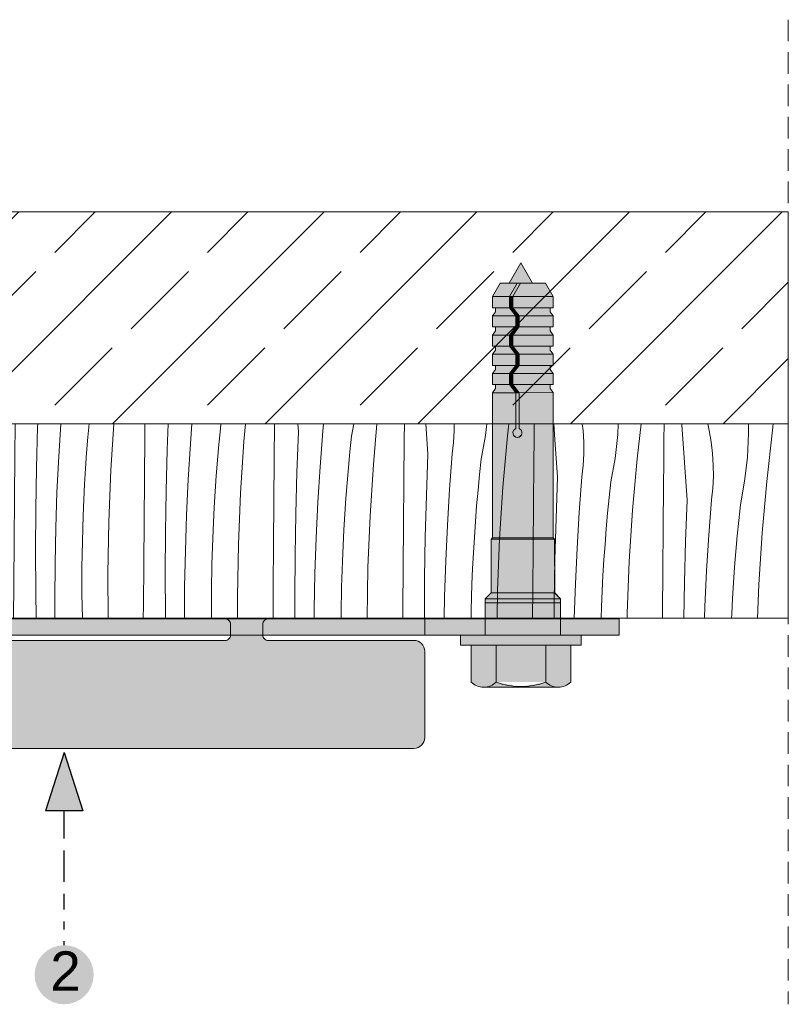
# Model space of a CAD drawing. Header units: millimetres. Extents: x -7814 to 55813, y 465 to 25965.
# Tile 86 of 112: x 48258 to 48970, y 17603 to 18515. Entities that reach past the tile are written whole.
import ezdxf

# ---------------------------------------------------------------- set-up
doc = ezdxf.new("R2010")
doc.units = ezdxf.units.MM
doc.linetypes.add('Hidden Line', pattern=[30, 20, -10])
for name, color, linetype, lineweight in [('2D - Ogolne2', 251, 'Continuous', 15), ('2D - Ogolne5', 161, 'Continuous', 25), ('2D Drafting - General102', 254, 'Continuous', 13), ('2D Drafting - General121', 255, 'Continuous', 0), ('2D Drafting - General2', 251, 'Continuous', 15), ('2D Drafting - General5', 161, 'Continuous', 25), ('2D Drafting - General81', 251, 'Continuous', 20), ('Opisy - Tekst121', 255, 'Continuous', 0)]:
    doc.layers.add(name, color=color, linetype=linetype, lineweight=lineweight)
doc.styles.add('GENERATED_STYLE_5', font='arial.ttf')

# ---------------------------------------------------------------- blocks, each defined once
blk = doc.blocks.new('*X6')
at = {"layer": '2D Drafting - General81', "linetype": 'Continuous'}
for p, q in [((-50723.04, 70369.03), (-50722.94, 70375.19)), ((-50699.05, 70363.63), (-50698.85, 70375.19)), ((-50665.88, 70372.74), (-50665.86, 70375.19)), ((-50645.94, 70363.69), (-50645.87, 70375.19)), ((-50627.92, 70351.58), (-50627.44, 70375.19)), ((-50602.6, 70372), (-50602.51, 70375.19)), ((-50578.99, 70342.45), (-50578.42, 70375.19)), ((-50545.81, 70351.56), (-50545.62, 70375.19)), ((-50525.88, 70342.52), (-50525.68, 70375.19)), ((-50507.18, 70363.45), (-50506.79, 70375.19)), ((-50482.54, 70350.83), (-50481.81, 70374.97)), ((-50481.81, 70374.97), (-50481.8, 70375.19)), ((-50458.09, 70369.09), (-50457.84, 70375.19)), ((-50425.43, 70369.74), (-50425.39, 70375.19)), ((-50405.57, 70359.5), (-50405.31, 70375.19)), ((-50387.11, 70342.27), (-50386, 70375.19)), ((-50361.13, 70368.29), (-50360.77, 70375.19)), ((-50338.02, 70347.92), (-50336.9, 70375.19)), ((-50305.36, 70348.57), (-50305.14, 70375.19)), ((-50285.51, 70338.33), (-50284.89, 70375.19)), ((-50265.93, 70354.13), (-50264.93, 70375.19)), ((-50240.32, 70361.61), (-50239.5, 70375.19)), ((-50217.95, 70326.75), (-50215.99, 70374.53)), ((-50215.99, 70374.53), (-50215.95, 70375.19)), ((-50184.97, 70366.74), (-50184.9, 70375.19)), ((-50164.8, 70355.31), (-50164.26, 70375.19)), ((-50144.3, 70365.97), (-50143.73, 70375.19)), ((-50118.37, 70369.4), (-50117.91, 70375.19)), ((-50095.92, 70353.36), (-50094.51, 70375.19)), ((-50064.9, 70345.57), (-50064.65, 70375.19)), ((-50043.7, 70372.28), (-50043.59, 70375.19)), ((-50024.23, 70344.8), (-50022.37, 70375.19)), ((-49997.17, 70362.69), (-49996.07, 70375.19)), ((-49975.86, 70332.19), (-49973.08, 70375.19)), ((-49944.49, 70363.74), (-49944.39, 70375.19)), ((-49923.63, 70351.11), (-49922.72, 70375.19)), ((-49902.15, 70356.61), (-49900.76, 70375.19)), ((-49874.43, 70370.41), (-49873.93, 70375.19)), ((-49852.7, 70358.73), (-49851.25, 70375.19)), ((-49824.43, 70342.57), (-49824.13, 70375.19)), ((-49802.12, 70368.07), (-49802.65, 70375.19)), ((-49779.62, 70368.39), (-49778.86, 70375.19)), ((-49752.84, 70363.67), (-49750.75, 70375.19)), ((-49732.64, 70337.56), (-49729.31, 70375.19)), ((-49704.01, 70360.74), (-49703.86, 70375.19)), ((-49682.05, 70346.9), (-49684.16, 70375.19)), ((-49657.79, 70368.59), (-49657.81, 70375.19)), ((-49628.81, 70364.32), (-49627.56, 70375.19)), ((-49608.36, 70364.02), (-49607.11, 70375.19)), ((-49583.73, 70360.46), (-49583.56, 70375.19)), ((-49564.58, 70360.54), (-49565.55, 70375.19)), ((-49538.4, 70368.85), (-49539.14, 70375.19)), ((-49506.21, 70365.19), (-49505.71, 70375.19)), ((-49488.29, 70342.85), (-49484.66, 70375.19)), ((-49463.42, 70360.19), (-49463.22, 70375.19)), ((-49446.82, 70374.21), (-49446.87, 70375.19)), ((-49444.51, 70339.37), (-49446.82, 70374.21)), ((-49421.43, 70368.9), (-49422.91, 70375.19)), ((-49385.04, 70366.17), (-49385.18, 70375.19)), ((-49362.89, 70369.2), (-49362.19, 70375.19)), ((-50723.04, 70344.88), (-50723.04, 70369.03)), ((-50666.17, 70333.39), (-50665.88, 70372.74)), ((-50602.97, 70347.86), (-50602.6, 70372)), ((-50458.92, 70321.28), (-50458.09, 70369.09)), ((-50425.74, 70330.39), (-50425.43, 70369.74)), ((-50361.74, 70353.8), (-50361.13, 70368.29)), ((-50185.29, 70327.4), (-50184.97, 70366.74)), ((-50145.86, 70332.96), (-50144.3, 70365.97)), ((-50119.37, 70354.92), (-50118.37, 70369.4)), ((-50044.74, 70334.14), (-50043.7, 70372.28)), ((-49875.83, 70355.97), (-49874.43, 70370.41)), ((-49803.56, 70329.94), (-49802.12, 70368.07)), ((-49782.08, 70335.44), (-49779.62, 70368.39)), ((-49658.37, 70357.88), (-49657.79, 70368.59)), ((-49537.75, 70358.15), (-49538.4, 70368.85)), ((-49508.74, 70343.15), (-49506.21, 70365.19)), ((-49419.58, 70358.33), (-49421.43, 70368.9)), ((-49386.14, 70344.01), (-49385.04, 70366.17)), ((-49368.22, 70321.68), (-49362.89, 70369.2)), ((-50698.76, 70315.81), (-50699.05, 70363.63)), ((-50645.77, 70325.53), (-50645.94, 70363.69)), ((-50507.85, 70330.41), (-50507.18, 70363.45)), ((-50405.81, 70321.34), (-50405.57, 70359.5)), ((-50241.06, 70347.12), (-50240.32, 70361.61)), ((-49998.3, 70348.23), (-49997.17, 70362.69)), ((-49944.83, 70324.4), (-49944.49, 70363.74)), ((-49904.16, 70323.63), (-49902.15, 70356.61)), ((-49877.1, 70341.52), (-49875.83, 70355.97)), ((-49855.79, 70311.02), (-49852.7, 70358.73)), ((-49754.37, 70349.24), (-49752.84, 70363.67)), ((-49704.36, 70321.4), (-49704.01, 70360.74)), ((-49659.55, 70347.22), (-49658.37, 70357.88)), ((-49632.77, 70342.5), (-49628.81, 70364.32)), ((-49612.57, 70316.39), (-49608.36, 70364.02)), ((-49583.94, 70339.57), (-49583.73, 70360.46)), ((-49561.98, 70325.73), (-49564.58, 70360.54)), ((-49537.72, 70347.42), (-49537.75, 70358.15)), ((-49463.66, 70339.29), (-49463.42, 70360.19)), ((-49418.33, 70347.68), (-49419.58, 70358.33)), ((-50628.13, 70318.53), (-50627.92, 70351.58)), ((-50602.97, 70323.71), (-50602.97, 70347.86)), ((-50546.11, 70312.22), (-50545.81, 70351.56)), ((-50482.9, 70326.68), (-50482.54, 70350.83)), ((-50362.47, 70329.66), (-50361.74, 70353.8)), ((-50338.85, 70300.11), (-50338.02, 70347.92)), ((-50305.67, 70309.22), (-50305.36, 70348.57)), ((-50267.05, 70321.1), (-50265.93, 70354.13)), ((-50241.67, 70332.62), (-50241.06, 70347.12)), ((-50165.44, 70317.16), (-50164.8, 70355.31)), ((-50120.25, 70340.44), (-50119.37, 70354.92)), ((-50097.88, 70305.58), (-50095.92, 70353.36)), ((-49999.31, 70333.75), (-49998.3, 70348.23)), ((-49924.67, 70312.97), (-49923.63, 70351.11)), ((-49755.76, 70334.8), (-49754.37, 70349.24)), ((-49683.49, 70308.77), (-49682.05, 70346.9)), ((-49662.01, 70314.27), (-49659.55, 70347.22)), ((-49538.3, 70336.71), (-49537.72, 70347.42)), ((-49417.69, 70336.98), (-49418.33, 70347.68)), ((-50722.68, 70320.73), (-50723.04, 70344.88)), ((-50578.69, 70294.64), (-50578.99, 70342.45)), ((-50525.7, 70304.36), (-50525.88, 70342.52)), ((-50387.78, 70309.23), (-50387.11, 70342.27)), ((-50285.74, 70300.17), (-50285.51, 70338.33)), ((-50120.99, 70325.95), (-50120.25, 70340.44)), ((-50065.23, 70306.22), (-50064.9, 70345.57)), ((-50025.8, 70311.79), (-50024.23, 70344.8)), ((-49878.23, 70327.05), (-49877.1, 70341.52)), ((-49824.77, 70303.23), (-49824.43, 70342.57)), ((-49735.72, 70289.84), (-49732.64, 70337.56)), ((-49634.3, 70328.07), (-49632.77, 70342.5)), ((-49584.29, 70300.23), (-49583.94, 70339.57)), ((-49512.7, 70321.33), (-49508.74, 70343.15)), ((-49492.5, 70295.22), (-49488.29, 70342.85)), ((-49463.87, 70318.4), (-49463.66, 70339.29)), ((-49441.92, 70304.56), (-49444.51, 70339.37)), ((-49388.67, 70321.98), (-49386.14, 70344.01)), ((-50666.46, 70294.05), (-50666.17, 70333.39)), ((-50508.06, 70297.36), (-50507.85, 70330.41)), ((-50426.04, 70291.05), (-50425.74, 70330.39)), ((-50362.83, 70305.51), (-50362.47, 70329.66)), ((-50242.4, 70308.49), (-50241.67, 70332.62)), ((-50146.98, 70299.93), (-50145.86, 70332.96)), ((-50045.37, 70295.99), (-50044.74, 70334.14)), ((-50000.18, 70319.27), (-49999.31, 70333.75)), ((-49977.81, 70284.41), (-49975.86, 70332.19)), ((-49804.6, 70291.8), (-49803.56, 70329.94)), ((-49784.1, 70302.45), (-49782.08, 70335.44)), ((-49757.03, 70320.35), (-49755.76, 70334.8)), ((-49539.48, 70326.05), (-49538.3, 70336.71)), ((-49417.65, 70326.25), (-49417.69, 70336.98)), ((-50721.96, 70296.6), (-50722.68, 70320.73)), ((-50645.2, 70287.38), (-50645.77, 70325.53)), ((-50602.61, 70299.56), (-50602.97, 70323.71)), ((-50482.91, 70302.54), (-50482.9, 70326.68)), ((-50458.62, 70273.47), (-50458.92, 70321.28)), ((-50405.64, 70283.19), (-50405.81, 70321.34)), ((-50267.71, 70288.06), (-50267.05, 70321.1)), ((-50218.78, 70278.94), (-50217.95, 70326.75)), ((-50185.61, 70288.05), (-50185.29, 70327.4)), ((-50121.6, 70311.45), (-50120.99, 70325.95)), ((-50000.92, 70304.78), (-50000.18, 70319.27)), ((-49945.16, 70285.05), (-49944.83, 70324.4)), ((-49905.73, 70290.62), (-49904.16, 70323.63)), ((-49879.24, 70312.58), (-49878.23, 70327.05)), ((-49758.17, 70305.88), (-49757.03, 70320.35)), ((-49704.7, 70282.05), (-49704.36, 70321.4)), ((-49635.7, 70313.63), (-49634.3, 70328.07)), ((-49563.43, 70287.6), (-49561.98, 70325.73)), ((-49541.95, 70293.1), (-49539.48, 70326.05)), ((-49514.23, 70306.9), (-49512.7, 70321.33)), ((-49418.23, 70315.54), (-49417.65, 70326.25)), ((-49392.64, 70300.16), (-49388.67, 70321.98)), ((-49372.43, 70274.05), (-49368.22, 70321.68)), ((-50697.34, 70268.01), (-50698.76, 70315.81)), ((-50627.9, 70285.49), (-50628.13, 70318.53)), ((-50546.39, 70272.88), (-50546.11, 70312.22)), ((-50165.67, 70279), (-50165.44, 70317.16)), ((-50122.33, 70287.32), (-50121.6, 70311.45)), ((-50026.91, 70278.76), (-50025.8, 70311.79)), ((-49925.3, 70274.82), (-49924.67, 70312.97)), ((-49880.11, 70298.1), (-49879.24, 70312.58)), ((-49857.75, 70263.24), (-49855.79, 70311.02)), ((-49664.03, 70281.28), (-49662.01, 70314.27)), ((-49636.96, 70299.18), (-49635.7, 70313.63)), ((-49615.65, 70268.67), (-49612.57, 70316.39)), ((-49464.22, 70279.06), (-49463.87, 70318.4)), ((-49419.41, 70304.88), (-49418.23, 70315.54)), ((-50525.13, 70266.21), (-50525.7, 70304.36)), ((-50482.55, 70278.39), (-50482.91, 70302.54)), ((-50388, 70276.19), (-50387.78, 70309.23)), ((-50362.84, 70281.36), (-50362.83, 70305.51)), ((-50305.97, 70269.88), (-50305.67, 70309.22)), ((-50242.77, 70284.34), (-50242.4, 70308.49)), ((-50098.71, 70257.77), (-50097.88, 70305.58)), ((-50065.54, 70266.88), (-50065.23, 70306.22)), ((-50001.54, 70290.28), (-50000.92, 70304.78)), ((-49825.09, 70263.88), (-49824.77, 70303.23)), ((-49785.66, 70269.45), (-49784.1, 70302.45)), ((-49759.17, 70291.41), (-49758.17, 70305.88)), ((-49684.53, 70270.63), (-49683.49, 70308.77)), ((-49515.63, 70292.46), (-49514.23, 70306.9)), ((-49443.36, 70266.43), (-49441.92, 70304.56)), ((-49421.88, 70271.93), (-49419.41, 70304.88)), ((-50720.87, 70272.47), (-50721.96, 70296.6)), ((-50666.73, 70254.7), (-50666.46, 70294.05)), ((-50601.89, 70275.42), (-50602.61, 70299.56)), ((-50577.27, 70246.84), (-50578.69, 70294.64)), ((-50507.83, 70264.32), (-50508.06, 70297.36)), ((-50338.56, 70252.29), (-50338.85, 70300.11)), ((-50285.57, 70262.02), (-50285.74, 70300.17)), ((-50147.64, 70266.89), (-50146.98, 70299.93)), ((-50045.6, 70257.83), (-50045.37, 70295.99)), ((-49880.86, 70283.61), (-49880.11, 70298.1)), ((-49805.24, 70253.65), (-49804.6, 70291.8)), ((-49638.1, 70284.71), (-49636.96, 70299.18)), ((-49584.63, 70260.88), (-49584.29, 70300.23)), ((-49543.96, 70260.11), (-49541.95, 70293.1)), ((-49516.89, 70278.01), (-49515.63, 70292.46)), ((-49495.58, 70247.5), (-49492.5, 70295.22)), ((-49394.16, 70285.73), (-49392.64, 70300.16)), ((-50644.22, 70249.23), (-50645.2, 70287.38)), ((-50627.21, 70252.45), (-50627.9, 70285.49)), ((-50426.32, 70251.7), (-50426.04, 70291.05)), ((-50405.06, 70245.04), (-50405.64, 70283.19)), ((-50267.93, 70255.02), (-50267.71, 70288.06)), ((-50242.77, 70260.19), (-50242.77, 70284.34)), ((-50185.9, 70248.71), (-50185.61, 70288.05)), ((-50122.7, 70263.17), (-50122.33, 70287.32)), ((-50002.27, 70266.14), (-50001.54, 70290.28)), ((-49978.65, 70236.6), (-49977.81, 70284.41)), ((-49945.47, 70245.71), (-49945.16, 70285.05)), ((-49906.84, 70257.59), (-49905.73, 70290.62)), ((-49881.47, 70269.11), (-49880.86, 70283.61)), ((-49760.04, 70276.93), (-49759.17, 70291.41)), ((-49737.68, 70242.07), (-49735.72, 70289.84)), ((-49639.1, 70270.24), (-49638.1, 70284.71)), ((-49564.46, 70249.45), (-49563.43, 70287.6)), ((-49395.56, 70271.29), (-49394.16, 70285.73)), ((-50600.81, 70251.3), (-50601.89, 70275.42)), ((-50481.82, 70254.25), (-50482.55, 70278.39)), ((-50457.2, 70225.67), (-50458.62, 70273.47)), ((-50387.76, 70243.14), (-50388, 70276.19)), ((-50362.48, 70257.22), (-50362.84, 70281.36)), ((-50218.49, 70231.12), (-50218.78, 70278.94)), ((-50165.5, 70240.85), (-50165.67, 70279)), ((-50027.58, 70245.72), (-50026.91, 70278.76)), ((-49925.54, 70236.66), (-49925.3, 70274.82)), ((-49760.79, 70262.44), (-49760.04, 70276.93)), ((-49705.02, 70242.71), (-49704.7, 70282.05)), ((-49665.59, 70248.27), (-49664.03, 70281.28)), ((-49518.03, 70263.54), (-49516.89, 70278.01)), ((-49464.56, 70239.71), (-49464.22, 70279.06)), ((-49375.52, 70226.33), (-49372.43, 70274.05)), ((-50719.43, 70248.37), (-50720.87, 70272.47)), ((-50694.79, 70220.26), (-50697.34, 70268.01)), ((-50546.66, 70233.53), (-50546.39, 70272.88)), ((-50524.15, 70228.06), (-50525.13, 70266.21)), ((-50507.14, 70231.28), (-50507.83, 70264.32)), ((-50306.26, 70230.53), (-50305.97, 70269.88)), ((-50147.86, 70233.85), (-50147.64, 70266.89)), ((-50065.84, 70227.54), (-50065.54, 70266.88)), ((-50002.63, 70242), (-50002.27, 70266.14)), ((-49882.2, 70244.97), (-49881.47, 70269.11)), ((-49786.78, 70236.42), (-49785.66, 70269.45)), ((-49685.17, 70232.47), (-49684.53, 70270.63)), ((-49639.98, 70255.76), (-49639.1, 70270.24)), ((-49617.61, 70220.9), (-49615.65, 70268.67)), ((-49444.4, 70228.28), (-49443.36, 70266.43)), ((-49423.89, 70238.94), (-49421.88, 70271.93)), ((-49396.83, 70256.83), (-49395.56, 70271.29)), ((-50361.76, 70233.08), (-50362.48, 70257.22)), ((-50284.99, 70223.86), (-50285.57, 70262.02)), ((-50242.41, 70236.05), (-50242.77, 70260.19)), ((-50122.7, 70239.02), (-50122.7, 70263.17)), ((-50098.42, 70209.95), (-50098.71, 70257.77)), ((-50045.43, 70219.67), (-50045.6, 70257.83)), ((-49907.51, 70224.55), (-49906.84, 70257.59)), ((-49858.58, 70215.43), (-49857.75, 70263.24)), ((-49825.4, 70224.54), (-49825.09, 70263.88)), ((-49761.4, 70247.94), (-49760.79, 70262.44)), ((-49640.72, 70241.26), (-49639.98, 70255.76)), ((-49584.96, 70221.54), (-49584.63, 70260.88)), ((-49545.52, 70227.1), (-49543.96, 70260.11)), ((-49519.04, 70249.07), (-49518.03, 70263.54)), ((-49397.96, 70242.37), (-49396.83, 70256.83)), ((-50717.62, 70224.29), (-50719.43, 70248.37)), ((-50666.98, 70215.36), (-50666.73, 70254.7)), ((-50642.84, 70211.1), (-50644.22, 70249.23)), ((-50627.05, 70246.9), (-50627.21, 70252.45)), ((-50626.88, 70241.35), (-50627.05, 70246.9)), ((-50599.36, 70227.2), (-50600.81, 70251.3)), ((-50574.72, 70199.09), (-50577.27, 70246.84)), ((-50480.74, 70230.13), (-50481.82, 70254.25)), ((-50426.59, 70212.36), (-50426.32, 70251.7)), ((-50337.13, 70204.5), (-50338.56, 70252.29)), ((-50267.69, 70221.97), (-50267.93, 70255.02)), ((-50186.19, 70209.36), (-50185.9, 70248.71)), ((-49805.47, 70215.49), (-49805.24, 70253.65)), ((-49762.13, 70223.8), (-49761.4, 70247.94)), ((-49666.71, 70215.25), (-49665.59, 70248.27)), ((-49565.1, 70211.3), (-49564.46, 70249.45)), ((-49519.91, 70234.58), (-49519.04, 70249.07)), ((-49497.54, 70199.72), (-49495.58, 70247.5)), ((-50626.7, 70235.8), (-50626.88, 70241.35)), ((-50404.09, 70206.89), (-50405.06, 70245.04)), ((-50387.08, 70210.1), (-50387.76, 70243.14)), ((-50164.93, 70202.69), (-50165.5, 70240.85)), ((-50122.34, 70214.88), (-50122.7, 70239.02)), ((-50027.79, 70212.68), (-50027.58, 70245.72)), ((-50002.63, 70217.85), (-50002.63, 70242)), ((-49945.77, 70206.36), (-49945.47, 70245.71)), ((-49882.56, 70220.83), (-49882.2, 70244.97)), ((-49738.5, 70195.19), (-49737.68, 70242.07)), ((-49705.34, 70203.37), (-49705.02, 70242.71)), ((-49641.33, 70226.77), (-49640.72, 70241.26)), ((-49464.89, 70200.37), (-49464.56, 70239.71)), ((-49425.46, 70205.93), (-49423.89, 70238.94)), ((-49398.97, 70227.9), (-49397.96, 70242.37)), ((-50626.5, 70230.25), (-50626.7, 70235.8)), ((-50626.29, 70224.7), (-50626.5, 70230.25)), ((-50546.91, 70195.19), (-50546.66, 70233.53)), ((-50522.96, 70195.19), (-50524.15, 70228.06)), ((-50506.98, 70225.73), (-50507.14, 70231.28)), ((-50479.29, 70206.02), (-50480.74, 70230.13)), ((-50360.67, 70208.96), (-50361.76, 70233.08)), ((-50306.5, 70195.19), (-50306.26, 70230.53)), ((-50241.69, 70211.91), (-50242.41, 70236.05)), ((-50217.42, 70195.19), (-50218.49, 70231.12)), ((-50147.63, 70200.8), (-50147.86, 70233.85)), ((-49978.39, 70195.19), (-49978.65, 70236.6)), ((-49925.37, 70198.5), (-49925.54, 70236.66)), ((-49787.44, 70203.38), (-49786.78, 70236.42)), ((-49685.4, 70195.19), (-49685.17, 70232.47)), ((-49520.65, 70220.09), (-49519.91, 70234.58)), ((-49444.95, 70195.19), (-49444.4, 70228.28)), ((-49399.84, 70213.41), (-49398.97, 70227.9)), ((-50717.35, 70210.97), (-50717.62, 70224.29)), ((-50694.79, 70220.26), (-50687.56, 70197.88)), ((-50626.07, 70219.15), (-50626.29, 70224.7)), ((-50625.83, 70213.61), (-50626.07, 70219.15)), ((-50597.55, 70203.11), (-50599.36, 70227.2)), ((-50506.81, 70220.18), (-50506.98, 70225.73)), ((-50506.63, 70214.63), (-50506.81, 70220.18)), ((-50455.57, 70195.19), (-50457.2, 70225.67)), ((-50284.26, 70195.19), (-50284.99, 70223.86)), ((-50267.14, 70195.19), (-50267.69, 70221.97)), ((-50066.07, 70195.19), (-50065.84, 70227.54)), ((-50045.06, 70195.19), (-50045.43, 70219.67)), ((-49907.7, 70195.19), (-49907.51, 70224.55)), ((-49882.57, 70196.68), (-49882.56, 70220.83)), ((-49825.63, 70195.19), (-49825.4, 70224.54)), ((-49762.5, 70199.66), (-49762.13, 70223.8)), ((-49642.06, 70202.63), (-49641.33, 70226.77)), ((-49618.06, 70195.19), (-49617.61, 70220.9)), ((-49585.16, 70195.19), (-49584.96, 70221.54)), ((-49546.6, 70195.19), (-49545.52, 70227.1)), ((-49521.27, 70205.6), (-49520.65, 70220.09)), ((-49376.79, 70195.19), (-49375.52, 70226.33)), ((-50716.99, 70197.65), (-50717.35, 70210.97)), ((-50666.98, 70215.36), (-50664.27, 70203.39)), ((-50642.64, 70206.43), (-50642.84, 70211.1)), ((-50625.58, 70208.06), (-50625.83, 70213.61)), ((-50506.43, 70209.08), (-50506.63, 70214.63)), ((-50426.7, 70195.19), (-50426.59, 70212.36)), ((-50386.92, 70204.55), (-50387.08, 70210.1)), ((-50240.94, 70195.19), (-50241.69, 70211.91)), ((-50121.75, 70195.19), (-50122.34, 70214.88)), ((-50097.98, 70195.19), (-50098.42, 70209.95)), ((-50027.67, 70195.19), (-50027.79, 70212.68)), ((-50002.3, 70195.19), (-50002.63, 70217.85)), ((-49858.45, 70195.19), (-49858.58, 70215.43)), ((-49805.38, 70195.19), (-49805.47, 70215.49)), ((-49667.11, 70195.19), (-49666.71, 70215.25)), ((-49565.2, 70195.19), (-49565.1, 70211.3)), ((-49400.58, 70198.92), (-49399.84, 70213.41)), ((-50664.27, 70203.39), (-50662.56, 70195.19)), ((-50642.44, 70201.75), (-50642.64, 70206.43)), ((-50642.23, 70197.08), (-50642.44, 70201.75)), ((-50625.43, 70195.19), (-50625.58, 70208.06)), ((-50597.39, 70195.19), (-50597.55, 70203.11)), ((-50506.22, 70203.53), (-50506.43, 70209.08)), ((-50506, 70197.98), (-50506.22, 70203.53)), ((-50478.48, 70195.19), (-50479.29, 70206.02)), ((-50403.66, 70195.19), (-50404.09, 70206.89)), ((-50386.75, 70199), (-50386.92, 70204.55)), ((-50359.84, 70195.19), (-50360.67, 70208.96)), ((-50336.64, 70195.19), (-50337.13, 70204.5)), ((-50186.28, 70195.19), (-50186.19, 70209.36)), ((-50164.73, 70195.19), (-50164.93, 70202.69)), ((-50147.51, 70195.19), (-50147.63, 70200.8)), ((-49945.85, 70195.19), (-49945.77, 70206.36)), ((-49787.49, 70195.19), (-49787.44, 70203.38)), ((-49705.4, 70195.19), (-49705.34, 70203.37)), ((-49642.17, 70195.19), (-49642.06, 70202.63)), ((-49521.58, 70195.19), (-49521.27, 70205.6)), ((-49425.82, 70195.19), (-49425.46, 70205.93)), ((-50716.9, 70195.19), (-50716.99, 70197.65)), ((-50687.56, 70197.88), (-50686.83, 70195.19)), ((-50642.14, 70195.19), (-50642.23, 70197.08)), ((-50574.72, 70199.09), (-50573.46, 70195.19)), ((-50505.88, 70195.19), (-50506, 70197.98)), ((-50386.62, 70195.19), (-50386.75, 70199)), ((-49925.32, 70195.19), (-49925.37, 70198.5)), ((-49882.54, 70195.19), (-49882.57, 70196.68)), ((-49762.5, 70195.19), (-49762.5, 70199.66)), ((-49497.62, 70195.19), (-49497.54, 70199.72)), ((-49464.93, 70195.19), (-49464.89, 70200.37)), ((-49400.74, 70195.19), (-49400.58, 70198.92))]:
    blk.add_line(p, q, dxfattribs=at)
blk = doc.blocks.new('Wype_nienie_17')
at = {"layer": '2D Drafting - General2', "linetype": 'Continuous'}
for p, q in [((-49348.21, 70375.19), (-50730.28, 70375.19)), ((-50730.28, 70375.19), (-50730.28, 70195.19)), ((-49348.21, 70195.19), (-49348.21, 70375.19)), ((-50730.28, 70195.19), (-49348.21, 70195.19))]:
    blk.add_line(p, q, dxfattribs=at)
at = {"layer": '2D Drafting - General81', "linetype": 'Continuous'}
blk.add_blockref('*X6', (0, 0), dxfattribs=at)

msp = doc.modelspace()

# ---------------------------------------------------------------- hatches: boundary and pattern name
at = {"layer": '2D - Ogolne5', "linetype": 'Continuous'}
msp.add_hatch(color=256, dxfattribs=at).paths.add_polyline_path([(48326.79, 17630.17, 1), (48272.03, 17630.17, 1)], flags=0)
at = {"layer": '2D Drafting - General102', "linetype": 'Continuous'}
msp.add_hatch(color=256, dxfattribs=at).paths.add_polyline_path([(48813.53, 17959.78), (47753.53, 17959.78), (47753.53, 17944.78), (48033.53, 17944.78), (48090.07, 17944.78), (48813.53, 17944.78)])
h = msp.add_hatch(color=256, dxfattribs=at)
edge = h.paths.add_edge_path()
edge.add_arc((47943.53, 17929.78), 10, 90, 180, ccw=False)
edge.add_line((47943.53, 17939.78), (48078.53, 17939.78))
edge.add_arc((48078.53, 17944.78), 5, 270, 360)
edge.add_line((48083.53, 17944.78), (48083.53, 17954.78))
edge.add_arc((48078.53, 17954.78), 5, 0, 90)
edge.add_line((48078.53, 17959.78), (48118.53, 17959.78))
edge.add_arc((48118.53, 17954.78), 5, 90, 180)
edge.add_line((48113.53, 17954.78), (48113.53, 17944.78))
edge.add_arc((48118.53, 17944.78), 5, 180, 270)
edge.add_line((48118.53, 17939.78), (48448.53, 17939.78))
edge.add_arc((48448.53, 17944.78), 5, 270, 360)
edge.add_line((48453.53, 17944.78), (48453.53, 17954.78))
edge.add_arc((48448.53, 17954.78), 5, 0, 90)
edge.add_line((48448.53, 17959.78), (48488.53, 17959.78))
edge.add_arc((48488.53, 17954.78), 5, 90, 180)
edge.add_line((48483.53, 17954.78), (48483.53, 17944.78))
edge.add_arc((48488.53, 17944.78), 5, 180, 270)
edge.add_line((48488.53, 17939.78), (48623.53, 17939.78))
edge.add_arc((48623.53, 17929.78), 10, 0, 90, ccw=False)
edge.add_line((48633.53, 17929.78), (48633.53, 17849.78))
edge.add_arc((48623.53, 17849.78), 10, -90, 0, ccw=False)
edge.add_line((48623.53, 17839.78), (47943.53, 17839.78))
edge.add_arc((47943.53, 17849.78), 10, 180, 270, ccw=False)
edge.add_line((47933.53, 17849.78), (47933.53, 17929.78))
at = {"layer": '2D Drafting - General121', "linetype": 'Continuous'}
for points in [[(48722.64, 18289.37), (48733.45, 18270.64), (48711.83, 18270.64)], [(48719.26, 18270.64), (48712.12, 18258.26), (48696.21, 18258.25), (48703.36, 18270.63)], [(48722.22, 18270.64), (48715.08, 18258.26), (48712.12, 18258.26), (48719.26, 18270.64)], [(48745.41, 18270.64), (48752.56, 18258.27), (48715.08, 18258.26), (48722.22, 18270.64)], [(48712.12, 18247.9), (48696.21, 18247.9), (48696.21, 18258.25), (48712.12, 18258.26)], [(48712.12, 18247.9), (48712.12, 18258.26), (48715.08, 18258.26), (48715.08, 18247.9)], [(48752.57, 18247.91), (48715.08, 18247.9), (48715.08, 18258.26), (48752.56, 18258.27)], [(48699.17, 18247.9), (48712.12, 18247.9), (48717.87, 18240.46), (48696.21, 18240.45), (48699.17, 18244.2)], [(48717.87, 18240.46), (48712.12, 18247.9), (48715.08, 18247.9), (48720.83, 18240.46)], [(48749.61, 18247.91), (48749.61, 18244.21), (48752.57, 18240.47), (48720.83, 18240.46), (48715.08, 18247.9)], [(48696.21, 18240.45), (48717.87, 18240.46), (48717.87, 18230.1), (48696.22, 18230.1)], [(48717.87, 18230.1), (48717.87, 18240.46), (48720.83, 18240.46), (48720.83, 18230.11)], [(48752.57, 18240.47), (48752.57, 18230.11), (48720.83, 18230.11), (48720.83, 18240.46)], [(48699.18, 18230.1), (48717.87, 18230.1), (48712.13, 18222.66), (48696.22, 18222.66), (48699.18, 18226.4)], [(48720.83, 18230.11), (48715.09, 18222.66), (48712.13, 18222.66), (48717.87, 18230.1)], [(48749.61, 18230.11), (48749.61, 18226.41), (48752.57, 18222.67), (48715.09, 18222.66), (48720.83, 18230.11)], [(48696.22, 18222.66), (48712.13, 18222.66), (48712.13, 18212.31), (48696.22, 18212.3)], [(48715.09, 18222.66), (48715.09, 18212.31), (48712.13, 18212.31), (48712.13, 18222.66)], [(48752.57, 18222.67), (48752.58, 18212.32), (48715.09, 18212.31), (48715.09, 18222.66)], [(48717.88, 18204.87), (48696.22, 18204.86), (48699.18, 18208.61), (48699.18, 18212.3), (48712.13, 18212.31)], [(48715.09, 18212.31), (48720.84, 18204.87), (48717.88, 18204.87), (48712.13, 18212.31)], [(48749.62, 18212.32), (48749.62, 18208.62), (48752.58, 18204.88), (48720.84, 18204.87), (48715.09, 18212.31)], [(48696.22, 18204.86), (48717.88, 18204.87), (48717.88, 18194.51), (48696.23, 18194.51)], [(48717.88, 18194.51), (48717.88, 18204.87), (48720.84, 18204.87), (48720.84, 18194.51)], [(48752.58, 18194.52), (48720.84, 18194.51), (48720.84, 18204.87), (48752.58, 18204.88)], [(48699.18, 18194.51), (48717.88, 18194.51), (48712.14, 18187.07), (48696.23, 18187.06), (48699.19, 18190.81)], [(48720.84, 18194.51), (48715.1, 18187.07), (48712.14, 18187.07), (48717.88, 18194.51)], [(48749.62, 18194.52), (48749.62, 18190.82), (48752.58, 18187.08), (48715.1, 18187.07), (48720.84, 18194.51)], [(48696.23, 18187.06), (48712.14, 18187.07), (48712.14, 18176.71), (48696.23, 18176.71)], [(48712.14, 18176.71), (48712.14, 18187.07), (48715.1, 18187.07), (48715.1, 18176.71)], [(48752.58, 18176.72), (48715.1, 18176.71), (48715.1, 18187.07), (48752.58, 18187.08)], [(48699.19, 18176.71), (48712.14, 18176.71), (48717.89, 18169.27), (48696.23, 18169.27), (48699.19, 18173.01)], [(48717.89, 18169.27), (48712.14, 18176.71), (48715.1, 18176.71), (48720.85, 18169.27)], [(48749.63, 18176.72), (48749.63, 18173.02), (48752.59, 18169.28), (48720.85, 18169.27), (48715.1, 18176.71)], [(48753.87, 18033.62), (48695.02, 18033.6), (48696.27, 18034.85), (48752.62, 18034.86)], [(48753.88, 17983.88), (48695.03, 17983.86), (48695.02, 18033.6), (48753.87, 18033.62)], [(48759.2, 17978.29), (48689.62, 17978.27), (48689.62, 17978.45), (48695.03, 17983.86), (48753.78, 17983.88), (48759.2, 17978.46)], [(48759.2, 17974.77), (48726.49, 17974.77), (48689.62, 17974.76), (48689.62, 17978.27), (48759.2, 17978.29)], [(48759.29, 17974.77), (48759.3, 17944.77), (48722.62, 17944.77), (48689.63, 17944.76), (48689.62, 17974.76), (48726.49, 17974.77)], [(48759.3, 17944.77), (48722.62, 17944.77), (48689.63, 17944.76), (48689.62, 17974.76), (48725.54, 17974.77), (48759.29, 17974.77)], [(48722.62, 17944.77), (48778.54, 17944.78), (48778.55, 17935.46), (48722.63, 17935.45), (48666.71, 17935.43), (48666.7, 17944.75)]]:
    msp.add_hatch(color=256, dxfattribs=at).paths.add_polyline_path(points)
h = msp.add_hatch(color=256, dxfattribs=at)
edge = h.paths.add_edge_path()
edge.add_line((48752.62, 18034.86), (48696.27, 18034.85))
edge.add_line((48696.27, 18034.85), (48696.23, 18169.27))
edge.add_line((48696.23, 18169.27), (48717.89, 18169.27))
edge.add_line((48717.89, 18169.27), (48717.9, 18135.96))
edge.add_arc((48719.38, 18132.05), 4.18, 110.71579, 429.31257)
edge.add_line((48720.86, 18135.97), (48720.85, 18169.27))
edge.add_line((48720.85, 18169.27), (48752.59, 18169.28))
edge.add_line((48752.59, 18169.28), (48752.62, 18034.86))
h = msp.add_hatch(color=256, dxfattribs=at)
edge = h.paths.add_edge_path()
edge.add_line((48720.85, 18169.27), (48720.86, 18135.97))
edge.add_arc((48719.38, 18132.05), 4.18, -249.28421, 69.31257, ccw=False)
edge.add_line((48717.9, 18135.96), (48717.89, 18169.27))
edge.add_line((48717.89, 18169.27), (48720.85, 18169.27))
h = msp.add_hatch(color=256, dxfattribs=at)
edge = h.paths.add_edge_path()
edge.add_line((48699.71, 17935.44), (48699.72, 17901.27))
edge.add_arc((48688.07, 17912.7), 16.33, 224.49223, 315.53613, ccw=False)
edge.add_line((48676.42, 17901.26), (48676.42, 17935.43))
edge.add_line((48676.42, 17935.43), (48699.71, 17935.44))
h = msp.add_hatch(color=256, dxfattribs=at)
edge = h.paths.add_edge_path()
edge.add_line((48745.54, 17935.45), (48745.55, 17901.28))
edge.add_arc((48722.62, 17960.58), 63.58, 270.01418, 291.1362, ccw=False)
edge.add_arc((48722.62, 17960.58), 63.58, 248.89216, 270.01418, ccw=False)
edge.add_line((48699.72, 17901.27), (48699.71, 17935.44))
edge.add_line((48699.71, 17935.44), (48722.63, 17935.45))
edge.add_line((48722.63, 17935.45), (48745.54, 17935.45))
h = msp.add_hatch(color=256, dxfattribs=at)
edge = h.paths.add_edge_path()
edge.add_line((48768.84, 17935.46), (48768.85, 17901.28))
edge.add_arc((48757.19, 17912.72), 16.33, 224.49223, 315.53613, ccw=False)
edge.add_line((48745.55, 17901.28), (48745.54, 17935.45))
edge.add_line((48745.54, 17935.45), (48768.84, 17935.46))
h = msp.add_hatch(color=256, dxfattribs=at)
edge = h.paths.add_edge_path()
edge.add_arc((48722.62, 17960.58), 63.58, 270.01418, 291.1362)
edge.add_arc((48757.19, 17912.72), 16.33, 224.49223, 270.01418)
edge.add_line((48757.2, 17896.39), (48688.07, 17896.38))
edge.add_arc((48688.07, 17912.7), 16.33, 270.01418, 315.53613)
edge.add_arc((48722.62, 17960.58), 63.58, 248.89216, 270.01418)
at = {"layer": '2D Drafting - General5', "linetype": 'Continuous'}
msp.add_hatch(color=256, dxfattribs=at).paths.add_polyline_path([(48282.13, 17782.04), (48316.69, 17782.04), (48299.41, 17836.14)], flags=0)
at = {"layer": '2D Drafting - General81', "linetype": 'Continuous'}
h = msp.add_hatch(dxfattribs=at)
h.set_pattern_fill('SOLID___DASHED', color=256, style=0, pattern_type=2)
h.set_pattern_definition([(45, (98318.56, -52234.74), (-70.71068, 70.71068), []), (45, (98283.2, -52199.39), (-70.71068, 70.71068), [75, -25])])
h.paths.add_polyline_path([(47588.27, 18336.68), (48970.35, 18336.68), (48970.35, 18140.45), (47588.27, 18140.45)])

# ---------------------------------------------------------------- linework, layer by layer
at = {"layer": '2D - Ogolne2', "linetype": 'Continuous'}
for p, q in [((48711.83, 18270.64), (48722.64, 18289.37)), ((48733.45, 18270.64), (48722.64, 18289.37)), ((48703.36, 18270.63), (48696.21, 18258.25)), ((48703.36, 18270.63), (48745.41, 18270.64)), ((48719.26, 18270.64), (48712.12, 18258.26)), ((48722.22, 18270.64), (48715.08, 18258.26)), ((48745.41, 18270.64), (48752.56, 18258.27)), ((48696.21, 18258.25), (48752.56, 18258.27)), ((48696.21, 18258.25), (48696.21, 18247.9)), ((48712.12, 18258.26), (48712.12, 18247.9)), ((48715.08, 18258.26), (48715.08, 18247.9)), ((48752.56, 18258.27), (48752.57, 18247.91)), ((48696.21, 18247.9), (48752.57, 18247.91)), ((48699.17, 18247.9), (48699.17, 18244.2)), ((48712.12, 18247.9), (48717.87, 18240.46)), ((48715.08, 18247.9), (48720.83, 18240.46)), ((48749.61, 18247.91), (48749.61, 18244.21)), ((48699.17, 18244.2), (48696.21, 18240.45)), ((48696.21, 18240.45), (48752.57, 18240.47)), ((48696.21, 18240.45), (48696.22, 18230.1)), ((48717.87, 18240.46), (48717.87, 18230.1)), ((48720.83, 18240.46), (48720.83, 18230.11)), ((48749.61, 18244.21), (48752.57, 18240.47)), ((48752.57, 18240.47), (48752.57, 18230.11)), ((48696.22, 18230.1), (48752.57, 18230.11)), ((48696.22, 18230.1), (48699.18, 18230.1)), ((48699.18, 18230.1), (48699.18, 18226.4)), ((48717.87, 18230.1), (48712.13, 18222.66)), ((48720.83, 18230.11), (48715.09, 18222.66)), ((48749.61, 18230.11), (48749.61, 18226.41)), ((48752.57, 18230.11), (48749.61, 18230.11)), ((48699.18, 18226.4), (48696.22, 18222.66)), ((48696.22, 18222.66), (48752.57, 18222.67)), ((48696.22, 18222.66), (48696.22, 18212.3)), ((48712.13, 18222.66), (48712.13, 18212.31)), ((48715.09, 18222.66), (48715.09, 18212.31)), ((48749.61, 18226.41), (48752.57, 18222.67)), ((48752.57, 18222.67), (48752.58, 18212.32)), ((48696.22, 18212.3), (48752.58, 18212.32)), ((48696.22, 18212.3), (48699.18, 18212.3)), ((48699.18, 18212.3), (48699.18, 18208.61)), ((48712.13, 18212.31), (48717.88, 18204.87)), ((48715.09, 18212.31), (48720.84, 18204.87)), ((48749.62, 18212.32), (48749.62, 18208.62)), ((48752.58, 18212.32), (48749.62, 18212.32)), ((48699.18, 18208.61), (48696.22, 18204.86)), ((48696.22, 18204.86), (48752.58, 18204.88)), ((48696.22, 18204.86), (48696.23, 18194.51)), ((48717.88, 18204.87), (48717.88, 18194.51)), ((48720.84, 18204.87), (48720.84, 18194.51)), ((48749.62, 18208.62), (48752.58, 18204.88)), ((48752.58, 18204.88), (48752.58, 18194.52)), ((48696.23, 18194.51), (48752.58, 18194.52)), ((48696.23, 18194.51), (48699.18, 18194.51)), ((48699.18, 18194.51), (48699.19, 18190.81)), ((48717.88, 18194.51), (48712.14, 18187.07)), ((48720.84, 18194.51), (48715.1, 18187.07)), ((48749.62, 18194.52), (48749.62, 18190.82)), ((48752.58, 18194.52), (48749.62, 18194.52)), ((48699.19, 18190.81), (48696.23, 18187.06)), ((48696.23, 18187.06), (48752.58, 18187.08)), ((48696.23, 18187.06), (48696.23, 18176.71)), ((48712.14, 18187.07), (48712.14, 18176.71)), ((48715.1, 18187.07), (48715.1, 18176.71)), ((48749.62, 18190.82), (48752.58, 18187.08)), ((48752.58, 18187.08), (48752.58, 18176.72)), ((48696.23, 18176.71), (48752.58, 18176.72)), ((48696.23, 18176.71), (48699.19, 18176.71)), ((48699.19, 18176.71), (48699.19, 18173.01)), ((48712.14, 18176.71), (48717.89, 18169.27)), ((48715.1, 18176.71), (48720.85, 18169.27)), ((48749.63, 18176.72), (48749.63, 18173.02)), ((48752.58, 18176.72), (48749.63, 18176.72)), ((48699.19, 18173.01), (48696.23, 18169.27)), ((48696.23, 18169.27), (48752.59, 18169.28)), ((48696.23, 18169.27), (48696.27, 18034.85)), ((48717.89, 18169.27), (48717.9, 18135.96)), ((48720.85, 18169.27), (48720.86, 18135.97)), ((48749.63, 18173.02), (48752.59, 18169.28)), ((48752.59, 18169.28), (48752.62, 18034.86)), ((48696.27, 18034.85), (48695.02, 18033.6)), ((48695.02, 18033.6), (48753.87, 18033.62)), ((48695.02, 18033.6), (48695.03, 17983.86)), ((48752.62, 18034.86), (48696.27, 18034.85)), ((48752.62, 18034.86), (48753.87, 18033.62)), ((48753.87, 18033.62), (48753.88, 17983.88)), ((48695.03, 17983.86), (48689.62, 17978.45)), ((48695.03, 17983.86), (48753.88, 17983.88)), ((48753.88, 17983.88), (48759.29, 17978.46)), ((48689.62, 17978.45), (48689.62, 17974.76)), ((48689.62, 17974.76), (48726.49, 17974.77)), ((48759.29, 17974.77), (48725.54, 17974.77)), ((48759.29, 17978.46), (48759.29, 17974.77))]:
    msp.add_line(p, q, dxfattribs=at)
msp.add_arc((48719.38, 18132.05), 4.18, 110.71579, 69.31257, dxfattribs=at)
at = {"layer": '2D - Ogolne5', "linetype": 'Continuous'}
for p, q in [((48299.41, 17836.14), (48282.13, 17782.04)), ((48299.41, 17836.14), (48316.69, 17782.04)), ((48316.69, 17782.04), (48282.13, 17782.04)), ((48299.41, 17756.36), (48299.41, 17782.04)), ((48299.41, 17716.11), (48299.41, 17745.38)), ((48299.41, 17690.49), (48299.41, 17705.13)), ((48299.41, 17672.19), (48299.41, 17679.51)), ((48299.41, 17657.55), (48299.41, 17661.21))]:
    msp.add_line(p, q, dxfattribs=at)
at = {"layer": '2D Drafting - General2', "linetype": 'Hidden Line'}
msp.add_line((48970.35, 18514.71), (48970.35, 17602.8), dxfattribs=at)
at = {"layer": '2D Drafting - General2', "linetype": 'Continuous'}
for p, q in [((48689.63, 17944.76), (48689.62, 17974.76)), ((48759.3, 17944.77), (48759.29, 17974.77)), ((47753.53, 17959.78), (48813.53, 17959.78)), ((48633.53, 17959.78), (48633.53, 17944.78)), ((48813.53, 17944.78), (48813.53, 17959.78)), ((47753.53, 17944.78), (48813.53, 17944.78)), ((48666.7, 17944.75), (48722.62, 17944.77)), ((48666.71, 17935.43), (48666.7, 17944.75)), ((48778.54, 17944.78), (48722.62, 17944.77)), ((48778.55, 17935.46), (48778.54, 17944.78)), ((48633.53, 17929.78), (48633.53, 17914.78)), ((48722.63, 17935.45), (48666.71, 17935.43)), ((48676.42, 17901.26), (48676.42, 17935.43)), ((48699.72, 17901.27), (48699.71, 17935.44)), ((48722.63, 17935.45), (48778.55, 17935.46)), ((48745.55, 17901.28), (48745.54, 17935.45)), ((48768.85, 17901.28), (48768.84, 17935.46)), ((48757.2, 17896.39), (48688.07, 17896.38))]:
    msp.add_line(p, q, dxfattribs=at)
at = {"layer": '2D Drafting - General2', "linetype": 'Continuous', "flags": 128}
for points in [[(47588.27, 18336.68), (48970.35, 18336.68), (48970.35, 18140.45), (47588.27, 18140.45)], [(48722.64, 18289.37), (48733.45, 18270.64), (48711.83, 18270.64)], [(48719.26, 18270.64), (48712.12, 18258.26), (48696.21, 18258.25), (48703.36, 18270.63)], [(48722.22, 18270.64), (48715.08, 18258.26), (48712.12, 18258.26), (48719.26, 18270.64)], [(48745.41, 18270.64), (48752.56, 18258.27), (48715.08, 18258.26), (48722.22, 18270.64)], [(48712.12, 18247.9), (48696.21, 18247.9), (48696.21, 18258.25), (48712.12, 18258.26)], [(48712.12, 18247.9), (48712.12, 18258.26), (48715.08, 18258.26), (48715.08, 18247.9)], [(48752.57, 18247.91), (48715.08, 18247.9), (48715.08, 18258.26), (48752.56, 18258.27)], [(48699.17, 18247.9), (48712.12, 18247.9), (48717.87, 18240.46), (48696.21, 18240.45), (48699.17, 18244.2)], [(48717.87, 18240.46), (48712.12, 18247.9), (48715.08, 18247.9), (48720.83, 18240.46)], [(48749.61, 18247.91), (48749.61, 18244.21), (48752.57, 18240.47), (48720.83, 18240.46), (48715.08, 18247.9)], [(48696.21, 18240.45), (48717.87, 18240.46), (48717.87, 18230.1), (48696.22, 18230.1)], [(48717.87, 18230.1), (48717.87, 18240.46), (48720.83, 18240.46), (48720.83, 18230.11)], [(48752.57, 18240.47), (48752.57, 18230.11), (48720.83, 18230.11), (48720.83, 18240.46)], [(48699.18, 18230.1), (48717.87, 18230.1), (48712.13, 18222.66), (48696.22, 18222.66), (48699.18, 18226.4)], [(48720.83, 18230.11), (48715.09, 18222.66), (48712.13, 18222.66), (48717.87, 18230.1)], [(48749.61, 18230.11), (48749.61, 18226.41), (48752.57, 18222.67), (48715.09, 18222.66), (48720.83, 18230.11)], [(48696.22, 18222.66), (48712.13, 18222.66), (48712.13, 18212.31), (48696.22, 18212.3)], [(48715.09, 18222.66), (48715.09, 18212.31), (48712.13, 18212.31), (48712.13, 18222.66)], [(48752.57, 18222.67), (48752.58, 18212.32), (48715.09, 18212.31), (48715.09, 18222.66)], [(48717.88, 18204.87), (48696.22, 18204.86), (48699.18, 18208.61), (48699.18, 18212.3), (48712.13, 18212.31)], [(48715.09, 18212.31), (48720.84, 18204.87), (48717.88, 18204.87), (48712.13, 18212.31)], [(48749.62, 18212.32), (48749.62, 18208.62), (48752.58, 18204.88), (48720.84, 18204.87), (48715.09, 18212.31)], [(48696.22, 18204.86), (48717.88, 18204.87), (48717.88, 18194.51), (48696.23, 18194.51)], [(48717.88, 18194.51), (48717.88, 18204.87), (48720.84, 18204.87), (48720.84, 18194.51)], [(48752.58, 18194.52), (48720.84, 18194.51), (48720.84, 18204.87), (48752.58, 18204.88)], [(48699.18, 18194.51), (48717.88, 18194.51), (48712.14, 18187.07), (48696.23, 18187.06), (48699.19, 18190.81)], [(48720.84, 18194.51), (48715.1, 18187.07), (48712.14, 18187.07), (48717.88, 18194.51)], [(48749.62, 18194.52), (48749.62, 18190.82), (48752.58, 18187.08), (48715.1, 18187.07), (48720.84, 18194.51)], [(48696.23, 18187.06), (48712.14, 18187.07), (48712.14, 18176.71), (48696.23, 18176.71)], [(48712.14, 18176.71), (48712.14, 18187.07), (48715.1, 18187.07), (48715.1, 18176.71)], [(48752.58, 18176.72), (48715.1, 18176.71), (48715.1, 18187.07), (48752.58, 18187.08)], [(48699.19, 18176.71), (48712.14, 18176.71), (48717.89, 18169.27), (48696.23, 18169.27), (48699.19, 18173.01)], [(48717.89, 18169.27), (48712.14, 18176.71), (48715.1, 18176.71), (48720.85, 18169.27)], [(48749.63, 18176.72), (48749.63, 18173.02), (48752.59, 18169.28), (48720.85, 18169.27), (48715.1, 18176.71)], [(48753.87, 18033.62), (48695.02, 18033.6), (48696.27, 18034.85), (48752.62, 18034.86)], [(48753.88, 17983.88), (48695.03, 17983.86), (48695.02, 18033.6), (48753.87, 18033.62)], [(48759.2, 17978.29), (48689.62, 17978.27), (48689.62, 17978.45), (48695.03, 17983.86), (48753.78, 17983.88), (48759.2, 17978.46)], [(48759.2, 17974.77), (48726.49, 17974.77), (48689.62, 17974.76), (48689.62, 17978.27), (48759.2, 17978.29)], [(48759.29, 17974.77), (48759.3, 17944.77), (48722.62, 17944.77), (48689.63, 17944.76), (48689.62, 17974.76), (48726.49, 17974.77)], [(48759.3, 17944.77), (48722.62, 17944.77), (48689.63, 17944.76), (48689.62, 17974.76), (48725.54, 17974.77), (48759.29, 17974.77)], [(48813.53, 17959.78), (47753.53, 17959.78), (47753.53, 17944.78), (48033.53, 17944.78), (48090.07, 17944.78), (48813.53, 17944.78)], [(48722.62, 17944.77), (48778.54, 17944.78), (48778.55, 17935.46), (48722.63, 17935.45), (48666.71, 17935.43), (48666.7, 17944.75)]]:
    msp.add_lwpolyline(points, close=True, dxfattribs=at)
for points in [[(48752.62, 18034.86), (48696.27, 18034.85), (48696.23, 18169.27), (48717.89, 18169.27), (48717.9, 18135.96, 5.475043), (48720.86, 18135.97), (48720.85, 18169.27), (48752.59, 18169.28)], [(48720.85, 18169.27), (48720.86, 18135.97, -5.475043), (48717.9, 18135.96), (48717.89, 18169.27)], [(47933.53, 17929.78, -0.414214), (47943.53, 17939.78), (48078.53, 17939.78, 0.414214), (48083.53, 17944.78), (48083.53, 17954.78, 0.414214), (48078.53, 17959.78), (48118.53, 17959.78, 0.414214), (48113.53, 17954.78), (48113.53, 17944.78, 0.414214), (48118.53, 17939.78), (48448.53, 17939.78, 0.414214), (48453.53, 17944.78), (48453.53, 17954.78, 0.414214), (48448.53, 17959.78), (48488.53, 17959.78, 0.414214), (48483.53, 17954.78), (48483.53, 17944.78, 0.414214), (48488.53, 17939.78), (48623.53, 17939.78, -0.414214), (48633.53, 17929.78), (48633.53, 17849.78, -0.414214), (48623.53, 17839.78), (47943.53, 17839.78, -0.414214), (47933.53, 17849.78)], [(48699.71, 17935.44), (48699.72, 17901.27, -0.41956), (48676.42, 17901.26), (48676.42, 17935.43)], [(48745.54, 17935.45), (48745.55, 17901.28, -0.092424), (48722.64, 17897, -0.092424), (48699.72, 17901.27), (48699.71, 17935.44), (48722.63, 17935.45)], [(48768.84, 17935.46), (48768.85, 17901.28, -0.41956), (48745.55, 17901.28), (48745.54, 17935.45)], [(48722.64, 17897, 0.092424), (48745.55, 17901.28, 0.201281), (48757.2, 17896.39), (48688.07, 17896.38, 0.201281), (48699.72, 17901.27, 0.092424)]]:
    msp.add_lwpolyline(points, format="xyb", close=True, dxfattribs=at)
at = {"layer": '2D Drafting - General2', "linetype": 'Continuous'}
for centre, radius, start, end in [((48688.07, 17912.7), 16.33, 224.49223, 315.53613), ((48722.62, 17960.58), 63.58, 248.89216, 270.01418), ((48722.62, 17960.58), 63.58, 270.01418, 291.1362), ((48757.19, 17912.72), 16.33, 224.49223, 315.53613)]:
    msp.add_arc(centre, radius, start, end, dxfattribs=at)

# ---------------------------------------------------------------- block references
at = {"layer": '2D Drafting - General81', "linetype": 'Continuous'}
msp.add_blockref('Wype_nienie_17', (98318.56, -52234.74), dxfattribs=at)

# ---------------------------------------------------------------- texts
at = {"layer": 'Opisy - Tekst121', "linetype": 'Continuous', "insert": (48286.5, 17651.81), "char_height": 36.498, "attachment_point": 1, "style": 'GENERATED_STYLE_5'}
msp.add_mtext('{2}', dxfattribs=at)

doc.saveas('drawing.dxf')
